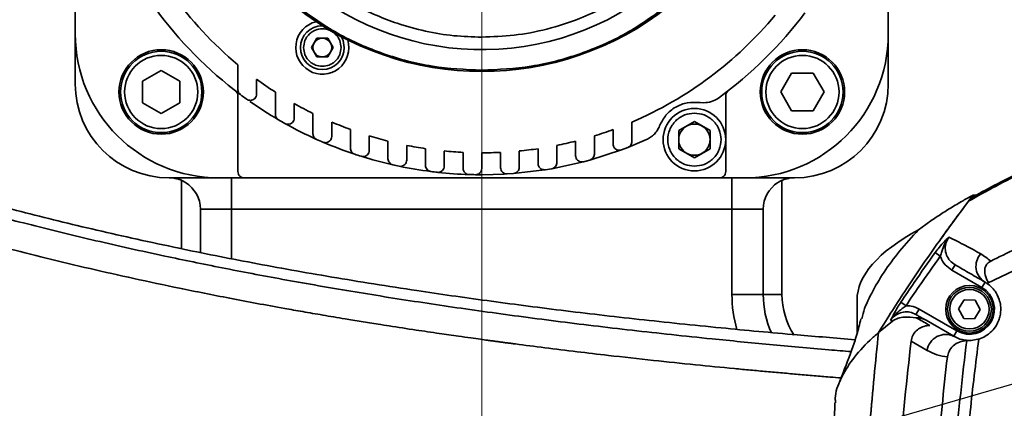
# Model space of a CAD drawing. Header units: millimetres. Extents: x 6316 to 18291, y -19059 to -9021.
# Tile 12 of 146: x 10510 to 10668, y -15788 to -15726. Entities that reach past the tile are written whole.
import ezdxf

# ---------------------------------------------------------------- set-up
doc = ezdxf.new("R2010")
doc.units = ezdxf.units.MM
doc.header["$LTSCALE"] = 10
doc.header["$PDSIZE"] = -1
doc.linetypes.add('CENTER', pattern=[50.8, 31.75, -6.35, 6.35, -6.35])
doc.layers.get('Defpoints').update_dxf_attribs({"true_color": 0x5e5e5e})
doc.layers.add('中心线层', color=1, linetype='CENTER')
doc.dimstyles.new('ISO-25', dxfattribs={"dimscale": 20, "dimtxt": 4, "dimasz": 3.05, "dimexe": 3, "dimexo": 0.625, "dimtad": 1, "dimdec": 0, "dimtxsty": 'Standard', "dimcen": 2.5, "dimclrd": 1, "dimclre": 1, "dimclrt": 4, "dimadec": 1, "dimazin": 2, "dimtfac": 1, "dimtdec": 0, "dimtmove": 0, "dimatfit": 0, "dimfxl": 1, "dimarcsym": 0})

# ---------------------------------------------------------------- blocks, each defined once
blk = doc.blocks.new('*D144')
at = {"layer": 'Defpoints', "color": 0, "linetype": 'ByBlock', "lineweight": 20, "transparency": 16777216}
for p in [(12383.33, -15287.41), (10584.24, -15808.37)]:
    blk.add_point(p, dxfattribs=at)
at = {"layer": '中心线层', "color": 1, "linetype": 'ByBlock', "lineweight": -2, "transparency": 16777216}
blk.add_line((10584.24, -15808.37), (12324.74, -15304.37), dxfattribs=at)
at = {"layer": '中心线层', "color": 1, "linetype": 'ByBlock', "lineweight": 20, "transparency": 16777216}
blk.add_solid([(12321.91, -15294.61), (12327.57, -15314.14), (12383.33, -15287.41)], dxfattribs=at)
at = {"layer": '中心线层', "color": 4, "linetype": 'ByBlock', "lineweight": 20, "transparency": 16777216, "insert": (11439.89, -15505.95), "char_height": 80, "attachment_point": 5, "rotation": 16.1496}
blk.add_mtext('R1873', dxfattribs=at)

msp = doc.modelspace()

# ---------------------------------------------------------------- linework, layer by layer
at = {"color": 7, "linetype": 'Continuous', "lineweight": 35}
for p, q in [((10519.24, -15727.87), (10519.24, -15723.87)), ((10649.24, -15723.87), (10649.24, -15727.87)), ((10519.24, -15727.87), (10519.24, -15735.87)), ((10557.88, -15728.54), (10557.01, -15730.04)), ((10559.61, -15728.54), (10557.88, -15728.54)), ((10560.48, -15730.04), (10559.61, -15728.54)), ((10649.24, -15735.87), (10649.24, -15727.87)), ((10557.01, -15730.04), (10557.88, -15731.54)), ((10559.61, -15731.54), (10560.48, -15730.04)), ((10557.88, -15731.54), (10559.61, -15731.54)), ((10529.98, -15735.41), (10532.98, -15733.68)), ((10532.98, -15733.68), (10535.98, -15735.41)), ((10545.24, -15732.78), (10545.24, -15736.75)), ((10529.98, -15738.87), (10529.98, -15735.41)), ((10535.98, -15735.41), (10535.98, -15738.87)), ((10548.24, -15737.48), (10548.24, -15735.12)), ((10632.05, -15737.14), (10633.78, -15734.14)), ((10633.78, -15734.14), (10637.24, -15734.14)), ((10637.24, -15734.14), (10638.97, -15737.14)), ((10551.24, -15737.18), (10551.24, -15740.72)), ((10633.78, -15740.14), (10632.05, -15737.14)), ((10638.97, -15737.14), (10637.24, -15740.14)), ((10545.24, -15749.87), (10545.24, -15737.74)), ((10623.24, -15749.87), (10623.24, -15737.74)), ((10532.98, -15740.6), (10529.98, -15738.87)), ((10535.98, -15738.87), (10532.98, -15740.6)), ((10554.24, -15741.29), (10554.24, -15738.99)), ((10619.73, -15738.87), (10619.14, -15738.83)), ((10637.24, -15740.14), (10633.78, -15740.14)), ((10557.24, -15740.57), (10557.24, -15743.81)), ((10560.24, -15744.25), (10560.24, -15741.95)), ((10608.24, -15745.06), (10608.24, -15741.95)), ((10618.24, -15741.88), (10615.74, -15743.32)), ((10620.74, -15743.32), (10618.24, -15741.88)), ((10563.24, -15743.15), (10563.24, -15746.14)), ((10605.24, -15743.15), (10605.24, -15745.44)), ((10615.74, -15743.32), (10615.74, -15746.21)), ((10620.74, -15746.21), (10620.74, -15743.32)), ((10566.24, -15746.47), (10566.24, -15744.16)), ((10569.24, -15745), (10569.24, -15747.81)), ((10599.24, -15745), (10599.24, -15747.33)), ((10602.24, -15747.06), (10602.24, -15744.16)), ((10607.61, -15745.99), (10610.57, -15744.76)), ((10572.24, -15748.03), (10572.24, -15745.68)), ((10575.24, -15746.21), (10575.24, -15748.87)), ((10578.24, -15748.99), (10578.24, -15746.58)), ((10590.24, -15749.18), (10590.24, -15746.58)), ((10593.24, -15746.21), (10593.24, -15748.58)), ((10596.24, -15748.41), (10596.24, -15745.68)), ((10601.51, -15748.02), (10606.59, -15746.38)), ((10606.59, -15746.38), (10606.24, -15746.44)), ((10607.61, -15745.99), (10606.59, -15746.38)), ((10615.74, -15746.21), (10618.24, -15747.65)), ((10618.24, -15747.65), (10620.74, -15746.21)), ((10565.24, -15747.47), (10564.95, -15747.42)), ((10581.24, -15746.8), (10581.24, -15749.34)), ((10584.24, -15749.37), (10584.24, -15746.87)), ((10587.24, -15746.8), (10587.24, -15749.25)), ((10601.51, -15748.02), (10600.5, -15748.29)), ((10571.24, -15749.03), (10571.04, -15749.01)), ((10589.32, -15750.17), (10594.25, -15749.59)), ((10594.4, -15749.57), (10594.24, -15749.58)), ((10595.42, -15749.4), (10594.4, -15749.57)), ((10595.42, -15749.4), (10600.5, -15748.29)), ((10600.5, -15748.29), (10600.24, -15748.33)), ((10534.24, -15750.87), (10542.24, -15750.87)), ((10536.24, -15762.2), (10536.24, -15751.29)), ((10546.24, -15750.87), (10542.24, -15750.87)), ((10544.24, -15750.87), (10544.24, -15755.87)), ((10546.24, -15750.87), (10622.24, -15750.87)), ((10577.24, -15749.99), (10577.13, -15749.98)), ((10583.24, -15750.37), (10583.23, -15750.37)), ((10584.24, -15750.37), (10583.24, -15750.37)), ((10584.24, -15750.37), (10587.89, -15750.26)), ((10588.31, -15750.25), (10588.24, -15750.25)), ((10589.32, -15750.17), (10588.31, -15750.25)), ((10626.24, -15750.87), (10622.24, -15750.87)), ((10624.24, -15750.87), (10624.24, -15755.87)), ((10626.24, -15750.87), (10634.24, -15750.87)), ((10632.24, -15751.26), (10632.24, -15769.49)), ((10663.36, -15753.61), (10662.8, -15753.61)), ((10544.24, -15755.87), (10539.24, -15755.87)), ((10539.24, -15762.8), (10539.24, -15755.87)), ((10624.24, -15755.87), (10544.24, -15755.87)), ((10544.24, -15755.87), (10544.24, -15763.79)), ((10629.24, -15755.87), (10624.24, -15755.87)), ((10624.24, -15769.49), (10624.24, -15755.87)), ((10629.24, -15755.87), (10629.24, -15769.49)), ((10656.76, -15762.8), (10657.56, -15763.37)), ((10665.12, -15767.71), (10673.83, -15763.5)), ((10659.41, -15765.63), (10659.91, -15764.77)), ((10664.22, -15768.41), (10659.41, -15765.63)), ((10664.22, -15768.41), (10664.72, -15767.54)), ((10665.12, -15767.71), (10665.1, -15767.79)), ((10624.24, -15769.49), (10629.24, -15769.49)), ((10632.24, -15769.49), (10629.24, -15769.49)), ((10644.24, -15770.42), (10644.24, -15775.78)), ((10651.25, -15770.75), (10652.08, -15771.3)), ((10654.16, -15771.84), (10653.66, -15772.7)), ((10654.16, -15771.84), (10660.22, -15775.34)), ((10660.49, -15771.83), (10661.39, -15770.35)), ((10661.32, -15773.35), (10660.49, -15771.83)), ((10661.39, -15770.35), (10663.12, -15770.4)), ((10663.12, -15770.4), (10663.95, -15771.92)), ((10653.82, -15773.29), (10653.71, -15773.25)), ((10663.05, -15773.39), (10661.32, -15773.35)), ((10663.95, -15771.92), (10663.05, -15773.39)), ((10649.89, -15773.78), (10647.68, -15775.59)), ((10655.28, -15773.64), (10659.72, -15776.2)), ((10660.22, -15775.34), (10659.72, -15776.2)), ((10655.46, -15778.46), (10652.88, -15776.98)), ((10662.48, -15776.87), (10661.78, -15776.87)), ((10662.48, -15776.87), (10663.81, -15776.62))]:
    msp.add_line(p, q, dxfattribs=at)
at = {"color": 7, "linetype": 'Continuous', "lineweight": 35, "flags": 128}
msp.add_lwpolyline([(10561.77, -15728.29), (10562.05, -15728.91), (10562.24, -15730.04)], dxfattribs=at)
at = {"color": 7, "linetype": 'Continuous', "lineweight": 35}
for centre, radius in [((10532.98, -15737.14), 6.75), ((10532.98, -15737.14), 6.5), ((10635.51, -15737.14), 6.75), ((10635.51, -15737.14), 6.5), ((10532.98, -15737.14), 5.85), ((10635.51, -15737.14), 5.85), ((10618.24, -15744.76), 5), ((10662.22, -15771.87), 3.8), ((10662.22, -15771.87), 3.5), ((10662.22, -15771.87), 3.15)]:
    msp.add_circle(centre, radius, dxfattribs=at)
for centre, radius, start, end in [((10584.24, -15685.87), 44.5, 197.5222, 162.4778), ((10584.24, -15685.87), 61, 201.1405, 230.2571), ((10584.24, -15685.87), 64.5, 215.9112, 233.2428), ((10584.24, -15685.87), 48, 231.6196, 308.3804), ((10584.24, -15685.87), 64.5, 305.9112, 323.2428), ((10558.74, -15730.04), 4.25, 103.3822, 16.6178), ((10584.24, -15685.87), 61, 293.1689, 320.2571), ((10558.74, -15730.04), 3.5, 90, 0), ((10542.24, -15727.87), 23, 180, 270), ((10558.74, -15730.04), 1.5, 150, 210), ((10558.74, -15730.04), 1.5, 90, 150), ((10558.74, -15730.04), 1.5, 30, 90), ((10558.74, -15730.04), 1.5, 330, 30), ((10626.24, -15727.87), 23, 270, 0), ((10558.74, -15730.04), 1.5, 210, 270), ((10558.74, -15730.04), 1.5, 270, 330), ((10584.24, -15685.87), 61, 233.8314, 237.2494), ((10534.24, -15735.87), 15, 180, 270), ((10634.24, -15735.87), 15, 270, 0), ((10584.24, -15685.87), 64.5, 233.2428, 234.3609), ((10584.24, -15685.87), 64.5, 234.9093, 239.7392), ((10584.24, -15685.87), 61, 240.5408, 243.7286), ((10584.24, -15685.87), 64.5, 239.7392, 240.7784), ((10584.24, -15685.87), 61, 246.8311, 249.8632), ((10584.24, -15685.87), 64.5, 240.7784, 245.8298), ((10584.24, -15685.87), 61, 287.1625, 290.1368), ((10618.24, -15744.76), 2.5, 120, 180), ((10618.24, -15744.76), 2.5, 60, 120), ((10618.24, -15744.76), 2.5, 0, 60), ((10584.24, -15685.87), 64.5, 245.8298, 246.815), ((10584.24, -15685.87), 61, 252.8375, 255.7649), ((10584.24, -15685.87), 61, 281.3453, 284.2351), ((10618.24, -15744.76), 2.5, 180, 240), ((10618.24, -15744.76), 2.5, 300, 0), ((10584.24, -15685.87), 64.5, 246.815, 251.6416), ((10584.24, -15685.87), 61, 258.6547, 261.5156), ((10584.24, -15685.87), 61, 264.3552, 267.181), ((10584.24, -15685.87), 61, 275.6448, 278.4844), ((10584.24, -15685.87), 64.5, 251.6416, 252.5897), ((10584.24, -15685.87), 64.5, 252.5897, 257.2632), ((10584.24, -15685.87), 61, 270, 272.819), ((10618.24, -15744.76), 2.5, 240, 300), ((10584.24, -15685.87), 64.5, 257.2632, 258.1866), ((10584.24, -15685.87), 64.5, 258.1866, 262.7624), ((10584.24, -15685.87), 64.5, 262.7624, 263.6711), ((10584.24, -15685.87), 64.5, 263.769, 268.1951), ((10584.24, -15685.87), 64.5, 268.1951, 269.0977), ((10534.24, -15755.87), 5, 0, 57.9608), ((10634.24, -15755.87), 5, 122.0392, 180), ((10666.24, -15764.98), 2.98, 138.6497, 239.2651), ((10662.22, -15771.87), 4, 240, 60), ((10644.24, -15769.49), 20, 180, 196.3095), ((10644.24, -15769.49), 15, 180, 204.3147), ((10644.24, -15769.49), 12, 179.9999, 212.9484), ((10653.8, -15776.19), 2.95, 60.0185, 91.8134), ((10653.94, -15775.96), 2.68, 60.1241, 92.7156), ((10658.4, -15778.87), 2.97, 63.7433, 171.9708)]:
    msp.add_arc(centre, radius, start, end, dxfattribs=at)
msp.add_ellipse((10744.24, -15770.42), major_axis=(100, 0), ratio=0.26003, start_param=2.694553, end_param=3.141593, dxfattribs=at)
for points, knots in [([(10584.24, -15643.37), (10585.97, -15643.44), (10589.48, -15643.56), (10594.74, -15644.58), (10599.55, -15646.12), (10603.83, -15648.07), (10607.57, -15650.26), (10611.09, -15652.83), (10614.35, -15655.77), (10617.29, -15659.03), (10619.86, -15662.55), (10622.05, -15666.29), (10623.99, -15670.57), (10625.55, -15675.38), (10626.53, -15680.64), (10626.85, -15685.87), (10626.53, -15691.11), (10625.55, -15696.37), (10623.99, -15701.18), (10622.05, -15705.46), (10619.86, -15709.2), (10617.29, -15712.72), (10614.35, -15715.98), (10611.09, -15718.92), (10607.57, -15721.49), (10603.83, -15723.68), (10599.55, -15725.62), (10594.74, -15727.17), (10589.48, -15728.19), (10585.97, -15728.31), (10584.24, -15728.37)], [0, 0, 0, 0, 0.038814, 0.078832, 0.119976, 0.152138, 0.184303, 0.21715, 0.25, 0.282846, 0.315697, 0.347858, 0.380024, 0.421165, 0.461183, 0.5, 0.538813, 0.578832, 0.619976, 0.652138, 0.684303, 0.71715, 0.75, 0.782846, 0.815697, 0.847858, 0.880024, 0.921165, 0.961184, 1, 1, 1, 1]), ([(10584.24, -15728.37), (10582.75, -15728.33), (10579.72, -15728.24), (10575.19, -15727.48), (10569.88, -15726.02), (10563.96, -15723.46), (10558.52, -15719.89), (10554.24, -15716.11), (10550.99, -15712.49), (10548.21, -15708.58), (10545.94, -15704.47), (10544.14, -15700.24), (10543.33, -15697.32), (10542.94, -15695.87)], [0, 0, 0, 0, 0.0792531, 0.1602605, 0.2429093, 0.370462, 0.499912, 0.5862438, 0.6720171, 0.7570907, 0.8397312, 0.9207427, 1, 1, 1, 1]), ([(10584.24, -15733.67), (10581.59, -15733.55), (10576.26, -15733.29), (10568.47, -15731.2), (10561.07, -15728.01), (10556.72, -15724.89), (10554.57, -15723.34)], [0, 0, 0, 0, 0.248239, 0.5, 0.751761, 1, 1, 1, 1]), ([(10613.92, -15723.34), (10611.77, -15724.89), (10607.42, -15728.01), (10600.02, -15731.2), (10592.23, -15733.29), (10586.89, -15733.55), (10584.24, -15733.67)], [0, 0, 0, 0, 0.248239, 0.5, 0.751761, 1, 1, 1, 1]), ([(10555.74, -15730.04), (10555.78, -15729.66), (10555.85, -15729.08), (10556.22, -15728.38), (10556.61, -15727.91), (10557.09, -15727.52), (10557.78, -15727.15), (10558.74, -15726.97), (10559.7, -15727.15), (10560.4, -15727.52), (10560.88, -15727.91), (10561.27, -15728.38), (10561.64, -15729.08), (10561.7, -15729.66), (10561.74, -15730.04)], [0, 0, 0, 0, 0.119721, 0.184832, 0.25, 0.315111, 0.380279, 0.5, 0.619721, 0.684832, 0.75, 0.815111, 0.880279, 1, 1, 1, 1]), ([(10561.74, -15730.04), (10561.7, -15730.42), (10561.64, -15731), (10561.27, -15731.7), (10560.88, -15732.18), (10560.4, -15732.57), (10559.7, -15732.93), (10558.74, -15733.11), (10557.78, -15732.93), (10557.09, -15732.57), (10556.61, -15732.18), (10556.22, -15731.7), (10555.85, -15731), (10555.78, -15730.42), (10555.74, -15730.04)], [0, 0, 0, 0, 0.119721, 0.184832, 0.25, 0.315111, 0.380279, 0.5, 0.619721, 0.684832, 0.75, 0.815111, 0.880279, 1, 1, 1, 1]), ([(10618.24, -15749.01), (10617.71, -15748.96), (10616.89, -15748.87), (10615.9, -15748.34), (10615.22, -15747.79), (10614.67, -15747.11), (10614.15, -15746.12), (10613.89, -15744.76), (10614.15, -15743.41), (10614.67, -15742.42), (10615.22, -15741.74), (10615.9, -15741.19), (10616.89, -15740.66), (10617.71, -15740.57), (10618.24, -15740.51)], [0, 0, 0, 0, 0.119728, 0.18418, 0.25, 0.31582, 0.380272, 0.5, 0.619728, 0.68418, 0.75, 0.81582, 0.880272, 1, 1, 1, 1]), ([(10618.24, -15740.51), (10618.78, -15740.57), (10619.6, -15740.66), (10620.59, -15741.19), (10621.27, -15741.74), (10621.82, -15742.42), (10622.34, -15743.41), (10622.6, -15744.76), (10622.34, -15746.12), (10621.82, -15747.11), (10621.27, -15747.79), (10620.59, -15748.34), (10619.6, -15748.87), (10618.78, -15748.96), (10618.24, -15749.01)], [0, 0, 0, 0, 0.119728, 0.18418, 0.25, 0.31582, 0.380272, 0.5, 0.619728, 0.68418, 0.75, 0.81582, 0.880272, 1, 1, 1, 1]), ([(10468.18, -15742.95), (10471.83, -15744.29), (10478.41, -15746.69), (10488.87, -15750.1), (10499.22, -15753.21), (10510.41, -15756.26), (10522.52, -15759.24), (10534.91, -15761.97), (10547.48, -15764.47), (10560.13, -15766.74), (10572.69, -15768.75), (10584.98, -15770.51), (10596.82, -15772.05), (10609.28, -15773.5), (10621.91, -15774.81), (10633.47, -15775.89), (10640.83, -15776.48), (10643.94, -15776.74)], [0, 0, 0, 0, 0.101173, 0.182437, 0.263792, 0.345138, 0.426418, 0.507618, 0.575245, 0.642905, 0.710509, 0.76281, 0.815186, 0.867539, 0.919811, 0.966066, 1, 1, 1, 1]), ([(10643.3, -15778.64), (10642.11, -15778.54), (10637.66, -15778.19), (10630.22, -15777.51), (10619.64, -15776.48), (10608.16, -15775.24), (10595.96, -15773.78), (10584.37, -15772.23), (10573.23, -15770.6), (10562.56, -15768.89), (10552.33, -15767.1), (10542.66, -15765.26), (10532.64, -15763.2), (10522.42, -15760.92), (10512.12, -15758.41), (10502.45, -15755.84), (10493.35, -15753.22), (10484.78, -15750.57), (10475.37, -15747.44), (10469.25, -15745.18), (10465.59, -15743.82)], [0, 0, 0, 0, 0.012692, 0.047591, 0.08249, 0.132973, 0.183531, 0.234108, 0.284616, 0.337041, 0.389508, 0.44199, 0.494432, 0.561593, 0.628782, 0.695955, 0.763742, 0.831544, 0.899338, 1, 1, 1, 1]), ([(10681.76, -15744.93), (10679.89, -15745.72), (10676.34, -15747.22), (10671.49, -15749.43), (10667.24, -15751.52), (10664.37, -15753.01), (10663, -15753.81), (10662.8, -15753.93)], [0, 0, 0, 0, 0.2709282, 0.5154118, 0.7447489, 0.9623079, 1, 1, 1, 1]), ([(10681.19, -15745.35), (10680.5, -15745.64), (10677.05, -15747.11), (10672.05, -15749.37), (10666.4, -15752.17), (10663.5, -15753.79), (10662.05, -15754.61)], [0, 0, 0, 0, 0.098276, 0.491466, 0.745578, 1, 1, 1, 1]), ([(10641.71, -15782.85), (10641.1, -15782.8), (10639.65, -15782.69), (10637.37, -15782.5), (10634.84, -15782.28), (10632.3, -15782.06), (10629.75, -15781.83), (10627.19, -15781.6), (10623.38, -15781.24), (10618.17, -15780.73), (10611.44, -15780.03), (10605.14, -15779.33), (10599.37, -15778.65), (10594.41, -15778.04), (10590.95, -15777.6), (10588.99, -15777.34), (10588.36, -15777.26), (10587.73, -15777.17), (10587.11, -15777.09), (10586.47, -15777.01), (10585.83, -15776.92), (10585.02, -15776.81), (10583.9, -15776.66), (10582.35, -15776.44), (10580.14, -15776.13), (10577.21, -15775.71), (10573.5, -15775.16), (10570.26, -15774.67), (10567.8, -15774.28), (10566.31, -15774.04), (10564.96, -15773.83), (10563.65, -15773.61), (10562.19, -15773.37), (10560.58, -15773.11), (10558.85, -15772.81), (10557.2, -15772.53), (10555.64, -15772.26), (10554.15, -15772), (10550.18, -15771.29), (10544, -15770.14), (10535.99, -15768.54), (10528.57, -15766.97), (10521.47, -15765.36), (10514.58, -15763.72), (10507.94, -15762.04), (10501.61, -15760.35), (10493.3, -15758.02), (10483.4, -15755.02), (10472.29, -15751.33), (10465.56, -15748.84), (10462.2, -15747.6)], [0, 0, 0, 0, 0.006439, 0.01545, 0.024574, 0.03381, 0.043161, 0.052626, 0.062209, 0.085701, 0.111746, 0.140377, 0.160714, 0.182213, 0.202108, 0.204781, 0.207471, 0.210176, 0.212898, 0.215635, 0.218389, 0.221342, 0.226237, 0.23308, 0.241878, 0.255693, 0.272626, 0.292707, 0.300899, 0.307526, 0.314002, 0.320328, 0.326502, 0.335408, 0.343976, 0.352203, 0.360088, 0.36763, 0.374826, 0.421061, 0.465293, 0.50745, 0.549683, 0.593938, 0.637721, 0.680988, 0.724611, 0.816487, 0.908416, 1, 1, 1, 1]), ([(10535.07, -15750.93), (10535.26, -15750.96), (10535.62, -15751.03), (10536.14, -15751.22), (10536.54, -15751.41), (10536.82, -15751.6), (10536.91, -15751.65)], [0, 0, 0, 0, 0.236531, 0.468617, 0.847433, 1, 1, 1, 1]), ([(10535.08, -15750.93), (10535.24, -15750.96), (10535.53, -15751.01), (10535.96, -15751.13), (10536.33, -15751.29), (10536.67, -15751.48), (10536.81, -15751.58), (10536.9, -15751.64)], [0, 0, 0, 0, 0.184657, 0.342052, 0.500247, 0.686394, 1, 1, 1, 1]), ([(10631.59, -15751.64), (10631.66, -15751.59), (10631.79, -15751.5), (10632.08, -15751.33), (10632.4, -15751.18), (10632.74, -15751.07), (10633.07, -15750.98), (10633.33, -15750.94), (10633.41, -15750.93)], [0, 0, 0, 0, 0.239177, 0.480831, 0.627397, 0.703415, 0.901619, 1, 1, 1, 1]), ([(10692.18, -15752.01), (10688.94, -15753.41), (10682.45, -15756.2), (10673.54, -15760.23), (10668.26, -15762.87), (10665.61, -15764.19)], [0, 0, 0, 0, 0.333337, 0.666672, 1, 1, 1, 1]), ([(10647.68, -15775.59), (10649.15, -15773.25), (10652.27, -15768.32), (10657.31, -15760.99), (10660.97, -15756.07), (10662.8, -15753.61)], [0, 0, 0, 0, 0.3110431, 0.6553481, 1, 1, 1, 1]), ([(10662.8, -15753.61), (10662.26, -15753.91), (10661.02, -15754.6), (10659.2, -15755.69), (10657.35, -15756.86), (10655.63, -15758.02), (10654.59, -15758.8), (10654.07, -15759.18)], [0, 0, 0, 0, 0.166713, 0.381035, 0.591289, 0.797575, 1, 1, 1, 1]), ([(10662.05, -15754.61), (10662.23, -15754.38), (10662.45, -15754.11), (10662.76, -15753.98), (10662.81, -15753.96)], [0, 0, 0, 0, 0.830102, 1, 1, 1, 1]), ([(10662.05, -15754.61), (10660.47, -15756.74), (10657.08, -15761.33), (10652.27, -15768.32), (10649.15, -15773.25), (10647.68, -15775.59)], [0, 0, 0, 0, 0.312438, 0.673667, 1, 1, 1, 1]), ([(10654.07, -15759.18), (10653.03, -15760.32), (10650.94, -15762.61), (10648.45, -15765.98), (10646.51, -15769.3), (10645.36, -15771.78), (10645.06, -15773.14), (10644.99, -15773.42)], [0, 0, 0, 0, 0.232026, 0.464049, 0.700851, 0.937652, 1, 1, 1, 1]), ([(10656.76, -15762.8), (10656.97, -15762.53), (10657.46, -15761.87), (10658.14, -15761.11), (10658.64, -15760.61), (10658.87, -15760.39), (10658.93, -15760.34), (10658.93, -15760.34)], [0, 0, 0, 0, 0.270549, 0.653955, 0.911046, 0.997604, 1, 1, 1, 1]), ([(10658.93, -15760.34), (10658.93, -15760.34), (10658.85, -15760.43), (10658.58, -15760.78), (10658.16, -15761.52), (10657.83, -15762.46), (10657.64, -15763.13), (10657.56, -15763.37)], [0, 0, 0, 0, 0.003235, 0.106945, 0.399725, 0.77635, 1, 1, 1, 1]), ([(10658.93, -15760.34), (10658.76, -15760.61), (10658.42, -15761.18), (10658.29, -15762.2), (10658.5, -15763.23), (10659.05, -15764.15), (10659.62, -15764.56), (10659.91, -15764.77)], [0, 0, 0, 0, 0.187823, 0.386529, 0.589227, 0.794374, 1, 1, 1, 1]), ([(10658.93, -15760.34), (10659.8, -15760.78), (10661.45, -15761.61), (10663.19, -15762.56), (10664.01, -15763.01)], [0, 0, 0, 0, 0.530446, 1, 1, 1, 1]), ([(10651.25, -15770.75), (10651.95, -15769.7), (10653.75, -15767.03), (10655.62, -15764.4), (10656.76, -15762.8)], [0, 0, 0, 0, 0.390361, 1, 1, 1, 1]), ([(10657.56, -15763.37), (10656.43, -15764.97), (10654.57, -15767.59), (10652.77, -15770.25), (10652.08, -15771.3)], [0, 0, 0, 0, 0.609668, 1, 1, 1, 1]), ([(10659.41, -15765.63), (10659.03, -15765.36), (10658.27, -15764.82), (10657.76, -15763.94), (10657.59, -15763.44), (10657.56, -15763.37)], [0, 0, 0, 0, 0.4659, 0.931924, 1, 1, 1, 1]), ([(10664.01, -15763.01), (10664.56, -15763.36), (10665.12, -15763.72), (10665.61, -15764.19), (10665.61, -15764.19)], [0, 0, 0, 0, 0.999994, 1, 1, 1, 1]), ([(10664.72, -15767.54), (10663.92, -15767.08), (10662.26, -15766.12), (10660.71, -15765.23), (10659.91, -15764.77)], [0, 0, 0, 0, 0.480898, 1, 1, 1, 1]), ([(10665.61, -15764.19), (10665.44, -15764.29), (10665.21, -15764.43), (10664.93, -15764.77), (10664.79, -15765.02), (10664.69, -15765.31), (10664.65, -15765.61), (10664.65, -15765.99), (10664.78, -15766.72), (10665.02, -15767.26), (10665.25, -15767.57), (10665.28, -15767.61)], [0, 0, 0, 0, 0.205532, 0.276524, 0.348078, 0.396547, 0.445127, 0.507606, 0.616185, 0.951338, 1, 1, 1, 1]), ([(10663.71, -15776.65), (10664.06, -15776.52), (10664.75, -15776.26), (10665.71, -15775.52), (10666.45, -15774.61), (10666.9, -15773.71), (10667.14, -15772.88), (10667.24, -15772.08), (10667.2, -15771.17), (10666.93, -15770.02), (10666.23, -15768.72), (10665.52, -15768.13), (10665.1, -15767.79)], [0, 0, 0, 0, 0.138585, 0.276529, 0.377703, 0.437428, 0.486586, 0.535928, 0.582161, 0.660177, 0.801226, 1, 1, 1, 1]), ([(10665.24, -15767.93), (10665.17, -15767.86), (10665.01, -15767.71), (10664.82, -15767.6), (10664.72, -15767.54)], [0, 0, 0, 0, 0.447458, 1, 1, 1, 1]), ([(10649.61, -15773.64), (10649.61, -15773.64), (10649.65, -15773.56), (10649.8, -15773.26), (10650.12, -15772.62), (10650.62, -15771.72), (10651.07, -15771.03), (10651.25, -15770.75)], [0, 0, 0, 0, 0.002345, 0.0943194, 0.3658721, 0.7356675, 1, 1, 1, 1]), ([(10649.61, -15773.64), (10649.62, -15773.64), (10649.68, -15773.53), (10649.94, -15773.13), (10650.54, -15772.47), (10651.33, -15771.85), (10651.87, -15771.45), (10652.08, -15771.3)], [0, 0, 0, 0, 0.003166, 0.113641, 0.423131, 0.784448, 1, 1, 1, 1]), ([(10652.08, -15771.3), (10652.35, -15771.31), (10653.08, -15771.33), (10653.74, -15771.64), (10654.16, -15771.84)], [0, 0, 0, 0, 0.372556, 1, 1, 1, 1]), ([(10644.87, -15773.39), (10644.66, -15774.26), (10644.19, -15776.09), (10643.17, -15779.1), (10642.18, -15781.63), (10641.52, -15783.33)], [0, 0, 0, 0, 0.227034, 0.48106, 1, 1, 1, 1]), ([(10653.66, -15772.7), (10653.34, -15772.56), (10652.72, -15772.28), (10651.66, -15772.27), (10650.68, -15772.59), (10650, -15773.11), (10649.71, -15773.51), (10649.61, -15773.64)], [0, 0, 0, 0, 0.225567, 0.450863, 0.674831, 0.896626, 1, 1, 1, 1]), ([(10653.71, -15773.25), (10653.06, -15773.17), (10652.08, -15773.07), (10650.83, -15773.22), (10650.21, -15773.59), (10649.89, -15773.78)], [0, 0, 0, 0, 0.4963411, 0.7485114, 1, 1, 1, 1]), ([(10653.66, -15772.7), (10653.8, -15772.79), (10654.32, -15773.09), (10654.88, -15773.41), (10655.28, -15773.64)], [0, 0, 0, 0, 0.2804576, 1, 1, 1, 1]), ([(10655.9, -15774.48), (10655.26, -15774.11), (10654.55, -15773.71), (10653.88, -15773.32), (10653.82, -15773.29)], [0, 0, 0, 0, 0.9082797, 1, 1, 1, 1]), ([(10649.89, -15773.78), (10649.89, -15773.78), (10649.8, -15773.73), (10649.71, -15773.68), (10649.61, -15773.64)], [0, 0, 0, 0, 0.000025, 1, 1, 1, 1]), ([(10652.88, -15776.98), (10652.95, -15776.67), (10653.09, -15776.05), (10653.68, -15775.28), (10654.47, -15774.73), (10655.25, -15774.5), (10655.74, -15774.49), (10655.9, -15774.48)], [0, 0, 0, 0, 0.220032, 0.440168, 0.659172, 0.885765, 1, 1, 1, 1]), ([(10647.68, -15775.59), (10647.22, -15776), (10645.63, -15777.43), (10643.4, -15779.9), (10641.56, -15782.99), (10640.68, -15785.31), (10640.78, -15786.59), (10640.8, -15786.83)], [0, 0, 0, 0, 0.109666, 0.384808, 0.659941, 0.935065, 1, 1, 1, 1]), ([(10647.68, -15775.59), (10647.2, -15780.31), (10646.24, -15789.75), (10645.45, -15803.98), (10645.14, -15818.26), (10645.38, -15833.92), (10646.26, -15850.93), (10647.54, -15863.12), (10648.18, -15869.23)], [0, 0, 0, 0, 0.151614, 0.303229, 0.455633, 0.608039, 0.803842, 1, 1, 1, 1]), ([(10648.18, -15869.23), (10647.54, -15863.13), (10646.26, -15850.94), (10645.38, -15833.95), (10645.14, -15818.33), (10645.45, -15804.08), (10646.23, -15789.82), (10647.19, -15780.34), (10647.68, -15775.59)], [0, 0, 0, 0, 0.195812, 0.391961, 0.543581, 0.6952, 0.8476, 1, 1, 1, 1]), ([(10659.72, -15776.2), (10660.15, -15776.41), (10661, -15776.83), (10661.99, -15776.85), (10662.48, -15776.87)], [0, 0, 0, 0, 0.4985828, 1, 1, 1, 1]), ([(10652.88, -15776.98), (10652.2, -15783.1), (10650.84, -15795.35), (10650.55, -15807.68), (10650.41, -15813.85)], [0, 0, 0, 0, 0.499148, 1, 1, 1, 1]), ([(10661.78, -15776.87), (10661.39, -15776.92), (10660.6, -15777.03), (10659.6, -15777.66), (10658.9, -15778.52), (10658.75, -15779.19), (10658.68, -15779.49)], [0, 0, 0, 0, 0.268457, 0.537548, 0.788082, 1, 1, 1, 1]), ([(10659.25, -15819.75), (10659.22, -15816.66), (10659.16, -15807.96), (10659.79, -15793.63), (10661.12, -15782.46), (10661.78, -15776.87)], [0, 0, 0, 0, 0.2155, 0.607038, 1, 1, 1, 1]), ([(10663.71, -15776.65), (10663.22, -15780.52), (10662.23, -15788.27), (10661.39, -15799.98), (10661.03, -15811.75), (10661.2, -15823.03), (10661.78, -15833.78), (10662.73, -15844), (10664.03, -15854.19), (10665.19, -15860.96), (10665.77, -15864.34)], [0, 0, 0, 0, 0.132933, 0.265865, 0.39983, 0.533796, 0.650038, 0.766281, 0.883139, 1, 1, 1, 1]), ([(10658.68, -15779.49), (10658.12, -15779.4), (10656.99, -15779.23), (10655.97, -15778.71), (10655.46, -15778.46)], [0, 0, 0, 0, 0.498257, 1, 1, 1, 1]), ([(10656.47, -15815.26), (10656.47, -15813.94), (10656.5, -15807.31), (10656.95, -15795.36), (10658.1, -15784.79), (10658.68, -15779.49)], [0, 0, 0, 0, 0.110443, 0.55452, 1, 1, 1, 1]), ([(10640.71, -15786.83), (10640.61, -15789.04), (10640.37, -15794.27), (10640.09, -15802.77), (10639.88, -15812.58), (10639.77, -15824.4), (10639.87, -15838.37), (10640.23, -15853.76), (10640.67, -15864.07), (10640.88, -15868.98)], [0, 0, 0, 0, 0.080914, 0.191002, 0.310014, 0.437809, 0.621459, 0.819572, 1, 1, 1, 1])]:
    msp.add_open_spline(points, degree=3, knots=knots, dxfattribs=at)
for points in [[(10544.86, -15736.95), (10544.91, -15737), (10545.03, -15737.1), (10545.15, -15737.3), (10545.23, -15737.51), (10545.24, -15737.67), (10545.24, -15737.74)], [(10545.65, -15737.55), (10545.59, -15737.5), (10545.47, -15737.4), (10545.34, -15737.2), (10545.26, -15736.98), (10545.25, -15736.83), (10545.24, -15736.75)], [(10623.24, -15737.74), (10623.25, -15737.67), (10623.26, -15737.51), (10623.34, -15737.3), (10623.46, -15737.1), (10623.58, -15737), (10623.63, -15736.95)], [(10547.24, -15738.48), (10547.14, -15738.47), (10546.93, -15738.46), (10546.75, -15738.35), (10546.66, -15738.29)], [(10548.24, -15737.48), (10548.23, -15737.61), (10548.2, -15737.87), (10547.97, -15738.2), (10547.64, -15738.44), (10547.38, -15738.47), (10547.24, -15738.48)], [(10612.66, -15742.57), (10612.97, -15741.97), (10613.58, -15740.76), (10615.19, -15739.48), (10617.11, -15738.73), (10618.46, -15738.8), (10619.14, -15738.83)], [(10619.73, -15738.87), (10620.15, -15738.84), (10620.99, -15738.77), (10621.71, -15738.33), (10622.08, -15738.11)], [(10551.74, -15741.59), (10551.67, -15741.54), (10551.53, -15741.44), (10551.37, -15741.22), (10551.26, -15740.98), (10551.25, -15740.81), (10551.24, -15740.72)], [(10554.24, -15741.29), (10554.23, -15741.42), (10554.2, -15741.69), (10553.97, -15742.02), (10553.64, -15742.25), (10553.38, -15742.28), (10553.24, -15742.29)], [(10553.24, -15742.29), (10553.16, -15742.29), (10552.99, -15742.28), (10552.83, -15742.2), (10552.76, -15742.17)], [(10610.57, -15744.76), (10610.8, -15744.64), (10611.26, -15744.4), (10611.85, -15743.88), (10612.34, -15743.28), (10612.55, -15742.8), (10612.66, -15742.57)], [(10557.83, -15744.72), (10557.75, -15744.67), (10557.58, -15744.58), (10557.39, -15744.36), (10557.27, -15744.09), (10557.25, -15743.9), (10557.24, -15743.81)], [(10560.24, -15744.25), (10560.23, -15744.38), (10560.2, -15744.64), (10559.97, -15744.97), (10559.64, -15745.2), (10559.38, -15745.23), (10559.24, -15745.25)], [(10608.24, -15745.06), (10608.24, -15745.16), (10608.22, -15745.36), (10608.08, -15745.63), (10607.88, -15745.86), (10607.7, -15745.95), (10607.61, -15745.99)], [(10559.24, -15745.25), (10559.18, -15745.24), (10559.04, -15745.24), (10558.91, -15745.19), (10558.85, -15745.17)], [(10563.93, -15747.09), (10563.83, -15747.05), (10563.64, -15746.97), (10563.42, -15746.74), (10563.27, -15746.46), (10563.25, -15746.25), (10563.24, -15746.14)], [(10566.24, -15746.47), (10566.23, -15746.6), (10566.2, -15746.86), (10565.97, -15747.19), (10565.64, -15747.42), (10565.38, -15747.45), (10565.24, -15747.47)], [(10606.24, -15746.44), (10606.11, -15746.43), (10605.85, -15746.4), (10605.52, -15746.17), (10605.29, -15745.83), (10605.26, -15745.57), (10605.24, -15745.44)], [(10570.02, -15748.79), (10569.92, -15748.75), (10569.7, -15748.68), (10569.45, -15748.45), (10569.28, -15748.15), (10569.26, -15747.92), (10569.24, -15747.81)], [(10572.24, -15748.03), (10572.23, -15748.16), (10572.2, -15748.42), (10571.97, -15748.75), (10571.64, -15748.98), (10571.38, -15749.01), (10571.24, -15749.03)], [(10600.24, -15748.33), (10600.11, -15748.31), (10599.85, -15748.28), (10599.52, -15748.05), (10599.29, -15747.72), (10599.26, -15747.46), (10599.24, -15747.33)], [(10602.24, -15747.06), (10602.23, -15747.16), (10602.21, -15747.38), (10602.05, -15747.67), (10601.82, -15747.9), (10601.61, -15747.98), (10601.51, -15748.02)], [(10576.12, -15749.86), (10576, -15749.83), (10575.76, -15749.78), (10575.48, -15749.54), (10575.28, -15749.23), (10575.26, -15748.99), (10575.24, -15748.87)], [(10578.24, -15748.99), (10578.23, -15749.12), (10578.2, -15749.38), (10577.97, -15749.71), (10577.64, -15749.94), (10577.38, -15749.97), (10577.24, -15749.99)], [(10582.21, -15750.34), (10582.08, -15750.32), (10581.83, -15750.29), (10581.51, -15750.05), (10581.29, -15749.73), (10581.26, -15749.47), (10581.24, -15749.34)], [(10584.24, -15749.37), (10584.23, -15749.5), (10584.2, -15749.76), (10583.97, -15750.09), (10583.64, -15750.32), (10583.38, -15750.35), (10583.24, -15750.37)], [(10588.24, -15750.25), (10588.11, -15750.23), (10587.85, -15750.2), (10587.52, -15749.97), (10587.29, -15749.64), (10587.26, -15749.38), (10587.24, -15749.25)], [(10590.24, -15749.18), (10590.23, -15749.3), (10590.2, -15749.55), (10589.99, -15749.87), (10589.69, -15750.1), (10589.45, -15750.15), (10589.32, -15750.17)], [(10594.24, -15749.58), (10594.11, -15749.57), (10593.85, -15749.54), (10593.52, -15749.31), (10593.29, -15748.97), (10593.26, -15748.71), (10593.24, -15748.58)], [(10596.24, -15748.41), (10596.23, -15748.53), (10596.21, -15748.76), (10596.02, -15749.07), (10595.76, -15749.3), (10595.53, -15749.37), (10595.42, -15749.4)], [(10545.24, -15749.87), (10545.26, -15750.01), (10545.29, -15750.27), (10545.52, -15750.6), (10545.85, -15750.83), (10546.11, -15750.86), (10546.24, -15750.87)], [(10622.24, -15750.87), (10622.38, -15750.86), (10622.64, -15750.83), (10622.97, -15750.6), (10623.2, -15750.27), (10623.23, -15750.01), (10623.24, -15749.87)]]:
    msp.add_open_spline(points, degree=3, dxfattribs=at)
at = {"layer": '中心线层', "color": 1, "linetype": 'ByBlock', "lineweight": 20}
msp.add_line((10584.24, -15808.37), (10584.24, -15426.26), dxfattribs=at)
msp.add_circle((10584.24, -15808.37), 500, dxfattribs=at)

# ---------------------------------------------------------------- dimensions: what is measured, and where the dimension line sits
dim = msp.add_radius_dim(center=(10584.24, -15808.37), mpoint=(12383.33, -15287.41), dimstyle='ISO-25', dxfattribs=at)
dim.commit()
dim.dimension.update_dxf_attribs({"geometry": '*D144', "text_midpoint": (11439.89, -15505.95)})

doc.saveas('drawing.dxf')
